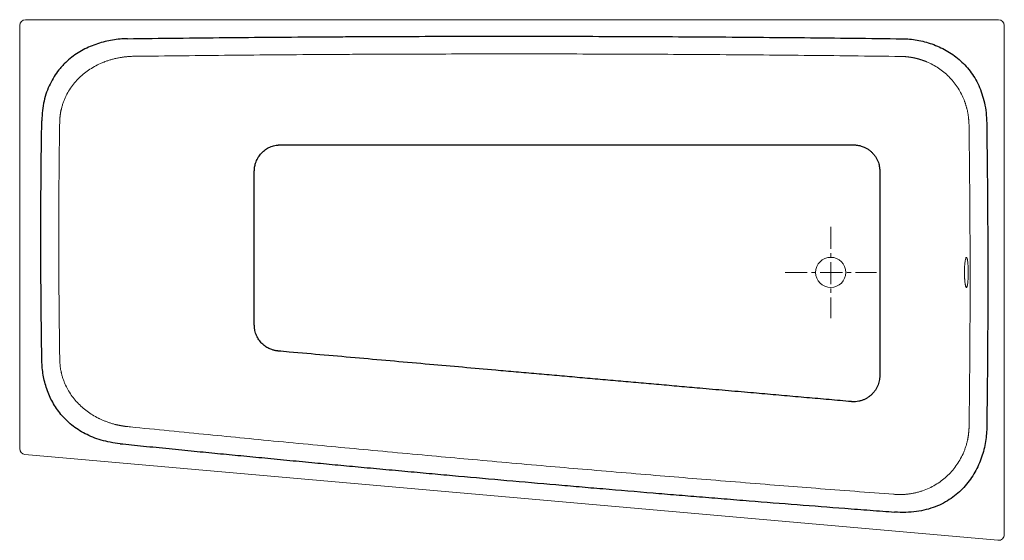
# Model space of a CAD drawing. Header units: millimetres. Extents: x 26636 to 28335, y 6960 to 7858.
import ezdxf

# ---------------------------------------------------------------- set-up
doc = ezdxf.new("R2010")
doc.units = ezdxf.units.MM
doc.header["$LTSCALE"] = 4
doc.header["$MEASUREMENT"] = 0
doc.linetypes.add('MITTE', pattern=[50.8, 31.75, -6.35, 6.35, -6.35])
doc.layers.get('0').update_dxf_attribs({"lineweight": 20})
doc.layers.add('Kontur 2', color=8, linetype='Continuous', lineweight=25)
doc.layers.add('mittellinien_aktuell', color=7, linetype='MITTE', lineweight=9)

msp = doc.modelspace()

# ---------------------------------------------------------------- linework, layer by layer
for p, q in [((28325.2, 7858), (26646.2, 7858)), ((26636.2, 7848), (26636.2, 7118.1)), ((28335.2, 6969.9), (28335.2, 7848)), ((26645.3, 7108.1), (28324.3, 6960))]:
    msp.add_line(p, q)
msp.add_circle((28035.7, 7422), 26)
for centre, start, end in [((26646.2, 7848), 90, 180), ((28325.2, 7848), 0, 90), ((26646.2, 7118.1), 180, 264.9575), ((28325.2, 6969.9), 264.9575, 0)]:
    msp.add_arc(centre, 10, start, end)
for points, knots in [([(28156.5, 7794.6), (28130, 7794.9), (28071.7, 7795.6), (27988.9, 7796.5), (27911.4, 7797.2), (27820.5, 7797.9), (27747.2, 7798.3), (27657, 7798.6), (27578.4, 7798.9), (27496.5, 7798.9), (27409, 7798.9), (27346.8, 7798.7), (27288.4, 7798.5), (27245.7, 7798.4), (27204.8, 7798.2), (27154, 7797.9), (27080.8, 7797.3), (26998.9, 7796.7), (26920.3, 7795.8), (26860.4, 7795.1), (26833.1, 7794.8)], [0, 0, 0, 0, 0.0625, 0.125, 0.1875, 0.25, 0.3125, 0.375, 0.4375, 0.5, 0.5625, 0.625, 0.65625, 0.6875, 0.71875, 0.75, 0.8125, 0.875, 0.9375, 1, 1, 1, 1]), ([(26705.3, 7681.3), (26705.3, 7681.6), (26705.3, 7682.3), (26705.3, 7683.3), (26705.4, 7684.4), (26705.4, 7685.4), (26705.5, 7686.4), (26705.6, 7687.5), (26705.6, 7688.5), (26705.7, 7689.5), (26705.8, 7690.6), (26705.9, 7691.6), (26706.1, 7692.6), (26706.2, 7693.7), (26706.3, 7694.7), (26706.5, 7695.7), (26706.7, 7696.7), (26706.8, 7697.7), (26707, 7698.8), (26707.2, 7699.8), (26707.4, 7700.8), (26707.6, 7701.8), (26707.8, 7702.8), (26708.1, 7703.8), (26708.7, 7706.4), (26709.8, 7710.5), (26711.7, 7716.1), (26713.9, 7721.6), (26717.2, 7728.8), (26722.1, 7737.4), (26729, 7747), (26736.9, 7755.9), (26745.5, 7763.8), (26755, 7771), (26765, 7777.2), (26773.9, 7781.7), (26779.7, 7784.2), (26782.3, 7785.1), (26783.1, 7785.5), (26783.6, 7785.6), (26784.7, 7786.1), (26787.6, 7787.1), (26792.2, 7788.6), (26797.8, 7790.2), (26803.6, 7791.5), (26808.3, 7792.5), (26811.8, 7793), (26814, 7793.4), (26816.3, 7793.7), (26818.6, 7793.9), (26820.9, 7794.2), (26823.3, 7794.4), (26825.7, 7794.5), (26828.1, 7794.7), (26830.6, 7794.8), (26832.3, 7794.8), (26833.1, 7794.8)], [0, 0, 0, 0, 0.00549, 0.010977, 0.016462, 0.021945, 0.027426, 0.032904, 0.03838, 0.043855, 0.049327, 0.054798, 0.060268, 0.065736, 0.071203, 0.076668, 0.082133, 0.087596, 0.093059, 0.098521, 0.103982, 0.109443, 0.114903, 0.120363, 0.125823, 0.156927, 0.188124, 0.219436, 0.250884, 0.312764, 0.375693, 0.437428, 0.500738, 0.561982, 0.625262, 0.687417, 0.718692, 0.726541, 0.730471, 0.732437, 0.734404, 0.750162, 0.78017, 0.810985, 0.842606, 0.875035, 0.886731, 0.898606, 0.910659, 0.922889, 0.935298, 0.947884, 0.960647, 0.973588, 0.986705, 1, 1, 1, 1]), ([(28156.5, 7794.6), (28156.8, 7794.6), (28157.5, 7794.6), (28158.5, 7794.5), (28159.6, 7794.5), (28160.6, 7794.4), (28161.6, 7794.4), (28162.7, 7794.3), (28163.7, 7794.3), (28164.7, 7794.2), (28165.7, 7794.1), (28166.7, 7794), (28167.8, 7793.9), (28168.8, 7793.8), (28169.8, 7793.7), (28170.8, 7793.5), (28171.8, 7793.4), (28172.8, 7793.2), (28173.8, 7793.1), (28174.8, 7792.9), (28175.8, 7792.8), (28176.8, 7792.6), (28177.8, 7792.4), (28178.8, 7792.2), (28179.7, 7792), (28180.7, 7791.8), (28181.7, 7791.6), (28182.7, 7791.3), (28183.6, 7791.1), (28184.6, 7790.9), (28185.6, 7790.6), (28186.5, 7790.4), (28187.5, 7790.1), (28188.4, 7789.8), (28189.4, 7789.5), (28190.3, 7789.2), (28191.3, 7789), (28192.2, 7788.6), (28193.2, 7788.3), (28194.1, 7788), (28195, 7787.7), (28195.9, 7787.4), (28196.9, 7787), (28197.8, 7786.7), (28198.7, 7786.3), (28199.6, 7786), (28200.5, 7785.6), (28204.7, 7783.9), (28211.9, 7780.4), (28221.8, 7774.4), (28231, 7767.6), (28239.5, 7759.9), (28247.2, 7751.4), (28254.1, 7742.2), (28260.1, 7732.3), (28263.7, 7724.7), (28265.7, 7719.9), (28266.4, 7718), (28267.1, 7716.1), (28267.8, 7714.1), (28268.5, 7712.2), (28269.1, 7710.2), (28269.7, 7708.2), (28270.2, 7706.2), (28270.7, 7704.2), (28271.2, 7702.2), (28271.7, 7700.2), (28272.1, 7698.1), (28272.5, 7696), (28272.8, 7694), (28273.1, 7691.9), (28273.4, 7689.8), (28273.6, 7687.7), (28273.8, 7685.5), (28274, 7683.4), (28274.1, 7681.3), (28274.2, 7679.1), (28274.2, 7677.7), (28274.3, 7677)], [0, 0, 0, 0, 0.0056116, 0.0112158, 0.0168127, 0.0224022, 0.0279844, 0.0335593, 0.0391268, 0.044687, 0.0502399, 0.0557855, 0.0613238, 0.0668547, 0.0723784, 0.0778947, 0.0834037, 0.0889055, 0.0944, 0.0998871, 0.105367, 0.1108397, 0.116305, 0.1217631, 0.1272139, 0.1326575, 0.1380938, 0.1435229, 0.1489447, 0.1543593, 0.1597666, 0.1651668, 0.1705597, 0.1759453, 0.1813238, 0.1866951, 0.1920591, 0.197416, 0.2027656, 0.2081081, 0.2134434, 0.2187715, 0.2240925, 0.2294063, 0.2347129, 0.2400123, 0.2453046, 0.2505898, 0.3134344, 0.3759838, 0.4382481, 0.5002381, 0.5622475, 0.624533, 0.6871053, 0.7499746, 0.761009, 0.7720746, 0.7831713, 0.7942993, 0.8054586, 0.8166493, 0.8278714, 0.8391249, 0.8504099, 0.8617265, 0.8730746, 0.8844544, 0.8958658, 0.9073089, 0.9187838, 0.9302905, 0.941829, 0.9533993, 0.9650015, 0.9766357, 0.9883019, 1, 1, 1, 1]), ([(26705.3, 7681.3), (26705, 7664.3), (26704.5, 7630.3), (26703.8, 7561.1), (26703.6, 7493), (26703.7, 7425.2), (26704.1, 7373.4), (26704.6, 7321.7), (26705.1, 7287.8), (26705.4, 7270.9)], [0, 0, 0, 0, 0.125, 0.25, 0.5, 0.625, 0.75, 0.875, 1, 1, 1, 1]), ([(28274.3, 7677), (28274.3, 7673.8), (28274.7, 7649.5), (28275.2, 7603.1), (28275.8, 7538.2), (28276.1, 7476.2), (28276.2, 7411.3), (28276.1, 7346.4), (28275.8, 7284.3), (28275.2, 7220), (28274.7, 7177.2), (28274.4, 7156.5)], [0.154246, 0.154246, 0.154246, 0.154246, 0.1666667, 0.25, 0.3333333, 0.4166667, 0.5, 0.5833333, 0.6666667, 0.75, 0.8314044, 0.8314044, 0.8314044, 0.8314044]), ([(28269.8, 7448), (28269.6, 7448), (28269.4, 7447.8), (28269.1, 7447.3), (28269, 7447.1), (28268.8, 7446.6), (28268.7, 7446.3), (28268.4, 7445.3), (28268.2, 7444.5), (28267.9, 7443.1), (28267.8, 7442.6), (28267.6, 7441.5), (28267.6, 7441), (28267.3, 7439.2), (28267.2, 7437.9), (28267, 7435.7), (28266.9, 7435), (28266.8, 7433.5), (28266.7, 7432), (28266.7, 7430.4), (28266.6, 7429.1), (28266.6, 7428.7), (28266.6, 7427.9), (28266.6, 7427.5), (28266.5, 7425.4), (28266.5, 7423.7), (28266.5, 7421.1), (28266.5, 7420.3), (28266.5, 7419), (28266.5, 7418.6), (28266.5, 7417.7), (28266.5, 7417.3), (28266.6, 7415.2), (28266.7, 7413.6), (28266.8, 7411.6), (28266.8, 7411.2), (28266.8, 7410.4), (28266.9, 7410), (28267, 7408.9), (28267, 7408.2), (28267.2, 7406.1), (28267.3, 7404.8), (28267.6, 7402.9), (28267.7, 7402.4), (28267.8, 7401.3), (28267.9, 7400.8), (28268.1, 7399.9), (28268.2, 7399.4), (28268.4, 7398.6), (28268.5, 7398.2), (28268.8, 7397.3), (28269, 7396.8), (28269.3, 7396.3), (28269.4, 7396.2), (28269.6, 7396), (28269.7, 7396), (28270, 7395.9), (28270.3, 7396.1), (28270.6, 7396.6), (28270.7, 7396.8), (28270.9, 7397.3), (28271.1, 7397.9), (28271.2, 7398.6), (28271.4, 7399.2), (28271.4, 7399.4), (28271.5, 7399.8), (28271.6, 7400.1), (28271.8, 7401.2), (28271.9, 7402.3), (28272.1, 7404.1), (28272.2, 7404.7), (28272.3, 7405.7), (28272.3, 7406.1), (28272.4, 7406.7), (28272.4, 7407.1), (28272.6, 7408.9), (28272.7, 7410.4), (28272.8, 7412.3), (28272.8, 7412.7), (28272.8, 7413.5), (28272.8, 7413.9), (28272.9, 7415.2), (28272.9, 7416), (28272.9, 7418.5), (28273, 7420.2), (28273, 7422.3), (28273, 7422.8), (28273, 7423.6), (28273, 7424.1), (28272.9, 7425.3), (28272.9, 7426.2), (28272.9, 7427.8), (28272.9, 7428.7), (28272.8, 7430.3), (28272.8, 7431.1), (28272.6, 7433.5), (28272.6, 7435), (28272.4, 7437.1), (28272.3, 7437.8), (28272.2, 7439.1), (28272.1, 7439.8), (28271.9, 7441.6), (28271.8, 7442.6), (28271.5, 7444), (28271.4, 7444.5), (28271.2, 7445.3), (28271.1, 7445.7), (28270.9, 7446.3), (28270.8, 7446.6), (28270.6, 7447.1), (28270.5, 7447.3), (28270.2, 7447.8), (28270, 7448), (28269.8, 7448)], [0, 0, 0, 0, 0.03125, 0.03125, 0.046875, 0.046875, 0.0625, 0.0625, 0.09375, 0.09375, 0.109375, 0.109375, 0.125, 0.125, 0.15625, 0.15625, 0.171875, 0.171875, 0.1875, 0.203125, 0.203125, 0.210937, 0.210937, 0.21875, 0.21875, 0.25, 0.25, 0.265625, 0.265625, 0.273437, 0.273437, 0.28125, 0.28125, 0.3125, 0.3125, 0.320312, 0.320312, 0.328125, 0.328125, 0.34375, 0.34375, 0.375, 0.375, 0.390625, 0.390625, 0.40625, 0.40625, 0.421875, 0.421875, 0.4375, 0.4375, 0.46875, 0.46875, 0.484375, 0.484375, 0.5, 0.5, 0.53125, 0.53125, 0.546875, 0.546875, 0.5625, 0.578125, 0.578125, 0.585937, 0.585937, 0.59375, 0.59375, 0.625, 0.625, 0.640625, 0.640625, 0.648437, 0.648437, 0.65625, 0.65625, 0.6875, 0.6875, 0.695312, 0.695312, 0.703125, 0.703125, 0.71875, 0.71875, 0.75, 0.75, 0.757812, 0.757812, 0.765625, 0.765625, 0.78125, 0.78125, 0.796875, 0.796875, 0.8125, 0.8125, 0.84375, 0.84375, 0.859375, 0.859375, 0.875, 0.875, 0.90625, 0.90625, 0.921875, 0.921875, 0.9375, 0.9375, 0.953125, 0.953125, 0.96875, 0.96875, 1, 1, 1, 1]), ([(26822.8, 7156), (26822.4, 7156), (26821.6, 7156.1), (26820.3, 7156.2), (26819.1, 7156.4), (26817.8, 7156.6), (26816.6, 7156.7), (26815.4, 7156.9), (26814.2, 7157.1), (26813, 7157.3), (26811.9, 7157.5), (26810.7, 7157.7), (26809.5, 7157.9), (26808.4, 7158.1), (26807.2, 7158.4), (26806.1, 7158.6), (26805, 7158.9), (26803.9, 7159.1), (26802.8, 7159.4), (26801.7, 7159.6), (26799.1, 7160.3), (26795.1, 7161.4), (26789.6, 7163.2), (26784.4, 7165.1), (26780.2, 7166.8), (26776.8, 7168.3), (26775, 7169.1), (26774, 7169.6), (26773.6, 7169.8), (26772.8, 7170.2), (26771.4, 7170.9), (26766.8, 7173.3), (26759.5, 7177.6), (26750.3, 7184.1), (26741.7, 7191.4), (26733.8, 7199.4), (26726.7, 7208.1), (26720.6, 7217.5), (26716.2, 7225.7), (26713.2, 7232.6), (26711.2, 7237.9), (26709.5, 7243.2), (26708.4, 7247.5), (26707.7, 7250.6), (26707.3, 7252.6), (26706.9, 7254.7), (26706.6, 7256.7), (26706.3, 7258.7), (26706.1, 7260.7), (26705.9, 7262.7), (26705.7, 7264.8), (26705.6, 7266.8), (26705.5, 7268.8), (26705.4, 7270.2), (26705.4, 7270.9)], [0, 0, 0, 0, 0.0070328, 0.0140179, 0.0209553, 0.0278448, 0.0346866, 0.0414806, 0.0482267, 0.0549249, 0.0615753, 0.0681777, 0.0747323, 0.0812389, 0.0876975, 0.0941082, 0.1004708, 0.1067855, 0.1130521, 0.1192707, 0.1254413, 0.1578985, 0.1895677, 0.2204487, 0.2505417, 0.2661827, 0.2816547, 0.2835996, 0.2855447, 0.2894351, 0.2972178, 0.3127934, 0.3753439, 0.4388172, 0.5002881, 0.5636567, 0.6254469, 0.6882907, 0.7500233, 0.7815573, 0.8129219, 0.8441346, 0.875213, 0.8865719, 0.8979251, 0.9092736, 0.9206183, 0.9319601, 0.9432998, 0.9546384, 0.9659769, 0.977316, 0.9886567, 1, 1, 1, 1]), ([(28146.1, 7039.2), (28145.5, 7039.2), (28123.4, 7040.9), (28077.1, 7044.4), (28008.4, 7049.7), (27928.4, 7056), (27831.2, 7063.9), (27731.1, 7072.1), (27634, 7080.3), (27553.9, 7087.2), (27485.4, 7093.2), (27416.8, 7099.3), (27336.8, 7106.5), (27239.7, 7115.5), (27139.8, 7124.9), (27042.7, 7134.2), (26962.8, 7142), (26894.3, 7148.8), (26847.2, 7153.5), (26824.3, 7155.8), (26822.8, 7156)], [0.0821276, 0.0821276, 0.0821276, 0.0821276, 0.0833333, 0.125, 0.1666667, 0.2083333, 0.2916667, 0.3333333, 0.4166667, 0.4583333, 0.5, 0.5416667, 0.5833333, 0.6666667, 0.7083333, 0.7916667, 0.8333333, 0.875, 0.9166667, 0.9195436, 0.9195436, 0.9195436, 0.9195436]), ([(28274.4, 7156.5), (28274.4, 7156.2), (28274.4, 7155.4), (28274.4, 7154.3), (28274.3, 7153.2), (28274.3, 7152), (28274.2, 7150.9), (28274.1, 7149.8), (28274.1, 7148.7), (28274, 7147.6), (28273.9, 7146.4), (28273.7, 7145.3), (28273.6, 7144.2), (28273.5, 7143.1), (28273.3, 7142), (28273.2, 7140.9), (28273, 7139.9), (28272.9, 7138.8), (28272.7, 7137.7), (28272.5, 7136.6), (28272.3, 7135.5), (28272.1, 7134.5), (28271.9, 7133.4), (28271.3, 7130.7), (28270.2, 7126.3), (28268.4, 7120.5), (28266.4, 7114.8), (28263.2, 7107.3), (28258.6, 7098.2), (28252, 7088), (28244.4, 7078.5), (28235.8, 7069.8), (28226.4, 7062.1), (28216.3, 7055.3), (28205.5, 7049.7), (28196.1, 7045.9), (28188.4, 7043.5), (28182.5, 7041.9), (28176.5, 7040.7), (28171.8, 7040), (28168.4, 7039.6), (28166.4, 7039.4), (28164.4, 7039.2), (28162.4, 7039), (28160.4, 7038.9), (28158.4, 7038.9), (28156.4, 7038.8), (28154.3, 7038.8), (28152.3, 7038.9), (28150.2, 7038.9), (28148.2, 7039), (28146.8, 7039.1), (28146.1, 7039.2)], [0, 0, 0, 0, 0.005807, 0.011602, 0.017387, 0.02316, 0.028923, 0.034675, 0.040416, 0.046146, 0.051865, 0.057573, 0.06327, 0.068957, 0.074632, 0.080297, 0.08595, 0.091593, 0.097225, 0.102846, 0.108456, 0.114055, 0.119644, 0.125222, 0.156873, 0.18831, 0.219532, 0.250541, 0.313169, 0.375317, 0.437829, 0.500185, 0.562698, 0.62537, 0.68739, 0.749889, 0.780879, 0.812081, 0.843497, 0.875129, 0.885335, 0.895577, 0.905855, 0.91617, 0.926521, 0.936909, 0.947333, 0.957793, 0.96829, 0.978823, 0.989393, 1, 1, 1, 1])]:
    msp.add_open_spline(points, degree=3, knots=knots)
at = {"layer": 'Kontur 2'}
for points, knots in [([(26822.3, 7825.2), (26818.1, 7825.2), (26809.5, 7824.7), (26796.4, 7823.1), (26783.4, 7820.4), (26770.6, 7816.7), (26758, 7811.9), (26745.8, 7806.1), (26734.2, 7799.2), (26723.2, 7791.1), (26714.7, 7783.4), (26708.4, 7776.7), (26702.3, 7769.6), (26695.5, 7759.9), (26688.4, 7747.2), (26682.5, 7733.2), (26678.1, 7717.9), (26675.3, 7701.4), (26674.5, 7689.5), (26674.4, 7683.4)], [0, 0, 0, 0, 0.0625, 0.125, 0.1875, 0.25, 0.3125, 0.375, 0.4375, 0.5, 0.5625, 0.59375, 0.625, 0.6875, 0.75, 0.8125, 0.875, 0.9375, 1, 1, 1, 1]), ([(26822.3, 7825.2), (26849.4, 7825.6), (26909.3, 7826.3), (26990.6, 7827.1), (27071.3, 7827.8), (27146.3, 7828.4), (27198.6, 7828.7), (27238.1, 7828.9), (27281.9, 7829.1), (27340.8, 7829.3), (27404.5, 7829.4), (27491.4, 7829.5), (27575.7, 7829.4), (27653.9, 7829.2), (27745.6, 7828.8), (27819.5, 7828.4), (27911.3, 7827.7), (27989.4, 7827), (28073.4, 7826.1), (28132.1, 7825.4), (28158.8, 7825.1)], [0, 0, 0, 0, 0.0625, 0.125, 0.1875, 0.25, 0.28125, 0.3125, 0.34375, 0.375, 0.4375, 0.5, 0.5625, 0.625, 0.6875, 0.75, 0.8125, 0.875, 0.9375, 1, 1, 1, 1]), ([(26674.5, 7269.6), (26674.2, 7286.7), (26673.7, 7320.9), (26673.2, 7373.1), (26672.8, 7424.9), (26672.6, 7493.7), (26672.9, 7562.3), (26673.6, 7632), (26674.1, 7666.3), (26674.4, 7683.4)], [0, 0, 0, 0, 0.125, 0.25, 0.375, 0.5, 0.75, 0.875, 1, 1, 1, 1]), ([(27041.1, 7597), (27041.1, 7597.2), (27041.1, 7597.3), (27041.1, 7597.6), (27041.1, 7597.8), (27041.2, 7598.2), (27041.2, 7598.4), (27041.2, 7598.9), (27041.2, 7599.2), (27041.2, 7599.7), (27041.2, 7600), (27041.3, 7600.9), (27041.4, 7601.5), (27041.6, 7603.2), (27041.7, 7604.2), (27042.1, 7606.4), (27042.4, 7607.5), (27043, 7610), (27043.5, 7611.4), (27044.5, 7614.2), (27045.1, 7615.6), (27046.5, 7618.3), (27047.2, 7619.6), (27048.8, 7622.1), (27049.7, 7623.3), (27051.5, 7625.7), (27052.5, 7626.9), (27054.5, 7629), (27055.6, 7630.1), (27057.9, 7632), (27059.1, 7632.9), (27061.5, 7634.7), (27062.8, 7635.5), (27065.4, 7636.9), (27066.7, 7637.6), (27069.5, 7638.8), (27070.9, 7639.3), (27073.7, 7640.2), (27075.2, 7640.6), (27077.9, 7641.2), (27079.1, 7641.4), (27080.8, 7641.6), (27081.2, 7641.7), (27082.1, 7641.8), (27082.4, 7641.8), (27083.1, 7641.9), (27083.3, 7641.9), (27084, 7641.9), (27084.3, 7641.9), (27085.1, 7641.9), (27085.4, 7642), (27085.8, 7642), (27085.9, 7642), (27086, 7642)], [0, 0, 0, 0, 0.007503, 0.007503, 0.015121, 0.015121, 0.022739, 0.022739, 0.03531, 0.03531, 0.047881, 0.047881, 0.072476, 0.072476, 0.119005, 0.119005, 0.165534, 0.165534, 0.229093, 0.229093, 0.292653, 0.292653, 0.356213, 0.356213, 0.419772, 0.419772, 0.483332, 0.483332, 0.546892, 0.546892, 0.610451, 0.610451, 0.674011, 0.674011, 0.737571, 0.737571, 0.80113, 0.80113, 0.86469, 0.86469, 0.916995, 0.916995, 0.936942, 0.936942, 0.952333, 0.952333, 0.96434, 0.96434, 0.97938, 0.97938, 0.99442, 0.99442, 1, 1, 1, 1]), ([(27086.1, 7642), (27124, 7642), (27161.9, 7642), (27228.8, 7642), (27257.8, 7642), (27315.8, 7642), (27344.8, 7642), (27402.9, 7642), (27431.9, 7642), (27490, 7642), (27519, 7642), (27571.1, 7642), (27594.3, 7642), (27634.1, 7642), (27650.8, 7642), (27680.8, 7642), (27694.1, 7642), (27720.8, 7642), (27734.1, 7642), (27760.8, 7642), (27774.1, 7642), (27800.7, 7642), (27814.1, 7642), (27840.7, 7642), (27854, 7642), (27880.7, 7642), (27894, 7642), (27920.7, 7642), (27934, 7642), (27960.7, 7642), (27974, 7642), (27996.1, 7642), (28004.9, 7642), (28021, 7642), (28028.4, 7642), (28043.2, 7642), (28050.6, 7642), (28063.7, 7642), (28069.5, 7642), (28075.2, 7642)], [0, 0, 0, 0, 0.1148879, 0.1148879, 0.2029286, 0.2029286, 0.2909692, 0.2909692, 0.3790099, 0.3790099, 0.4670505, 0.4670505, 0.5371586, 0.5371586, 0.5878094, 0.5878094, 0.6282254, 0.6282254, 0.6686415, 0.6686415, 0.7090575, 0.7090575, 0.7494736, 0.7494736, 0.7898896, 0.7898896, 0.8303056, 0.8303056, 0.8707217, 0.8707217, 0.9111377, 0.9111377, 0.9377517, 0.9377517, 0.9601304, 0.9601304, 0.982509, 0.982509, 1, 1, 1, 1]), ([(28075.3, 7642), (28075.4, 7642), (28075.6, 7642), (28075.9, 7642), (28076.1, 7642), (28076.5, 7641.9), (28076.7, 7641.9), (28077.1, 7641.9), (28077.4, 7641.9), (28078, 7641.9), (28078.3, 7641.9), (28079.2, 7641.8), (28079.8, 7641.7), (28081.4, 7641.5), (28082.5, 7641.4), (28085.3, 7640.9), (28086.9, 7640.5), (28090.6, 7639.3), (28092.7, 7638.5), (28096.3, 7636.8), (28097.8, 7636), (28100.6, 7634.1), (28102, 7633.2), (28104.7, 7631), (28105.9, 7629.9), (28108.3, 7627.5), (28109.5, 7626.2), (28111.6, 7623.5), (28112.6, 7622.2), (28114.4, 7619.3), (28115.2, 7617.8), (28116.6, 7614.7), (28117.3, 7613.1), (28118.3, 7610.2), (28118.7, 7608.9), (28119.3, 7606.2), (28119.6, 7604.8), (28119.8, 7602.9), (28119.9, 7602.3), (28120, 7601.3), (28120.1, 7600.9), (28120.1, 7600.1), (28120.2, 7599.8), (28120.2, 7599.1), (28120.2, 7598.8), (28120.2, 7598), (28120.2, 7597.6), (28120.2, 7597.2), (28120.2, 7597.2), (28120.2, 7597.1)], [0, 0, 0, 0, 0.007491, 0.007491, 0.015096, 0.015096, 0.022701, 0.022701, 0.035134, 0.035134, 0.047568, 0.047568, 0.072383, 0.072383, 0.119584, 0.119584, 0.189806, 0.189806, 0.28522, 0.28522, 0.357385, 0.357385, 0.429551, 0.429551, 0.501716, 0.501716, 0.573882, 0.573882, 0.646047, 0.646047, 0.718213, 0.718213, 0.790378, 0.790378, 0.849141, 0.849141, 0.907904, 0.907904, 0.931692, 0.931692, 0.950899, 0.950899, 0.964991, 0.964991, 0.979084, 0.979084, 0.995845, 0.995845, 1, 1, 1, 1]), ([(27041.1, 7331.2), (27041.1, 7377.5), (27041.1, 7423.8), (27041.1, 7512.4), (27041.1, 7554.7), (27041.1, 7597)], [0, 0, 0, 0, 0.522772, 0.522772, 1, 1, 1, 1]), ([(28120.2, 7597), (28120.2, 7569.9), (28120.2, 7542.8), (28120.2, 7508.5), (28120.2, 7501.2), (28120.2, 7493.8)], [0, 0, 0, 0, 0.787152, 0.787152, 1, 1, 1, 1]), ([(28120.2, 7493.8), (28120.2, 7486.7), (28120.2, 7479.5), (28120.2, 7465.2), (28120.2, 7458.1), (28120.2, 7434.1), (28120.2, 7417.2), (28120.2, 7389.9), (28120.2, 7379.4), (28120.2, 7362.6), (28120.2, 7356.4), (28120.2, 7350.1)], [0, 0, 0, 0, 0.149183, 0.149183, 0.298366, 0.298366, 0.649911, 0.649911, 0.868793, 0.868793, 1, 1, 1, 1]), ([(28120.2, 7350.1), (28120.2, 7338.5), (28120.2, 7326.9), (28120.2, 7303.7), (28120.2, 7292.1), (28120.2, 7268.3), (28120.2, 7256.1), (28120.2, 7243.9)], [0, 0, 0, 0, 0.327864, 0.327864, 0.655728, 0.655728, 1, 1, 1, 1]), ([(27082.1, 7286.4), (27082, 7286.4), (27081.8, 7286.4), (27081.5, 7286.5), (27081.3, 7286.5), (27080.9, 7286.5), (27080.7, 7286.5), (27080.3, 7286.6), (27080.1, 7286.6), (27079.6, 7286.7), (27079.3, 7286.7), (27078.7, 7286.8), (27078.3, 7286.9), (27077.4, 7287.1), (27076.8, 7287.2), (27075.3, 7287.5), (27074.4, 7287.8), (27072.7, 7288.3), (27071.9, 7288.5), (27069.9, 7289.2), (27068.7, 7289.7), (27066.5, 7290.7), (27065.4, 7291.3), (27062.2, 7293), (27060.2, 7294.4), (27057.3, 7296.6), (27056.4, 7297.4), (27054.7, 7299), (27053.8, 7299.9), (27052.1, 7301.8), (27051.2, 7302.8), (27049.5, 7305), (27048.7, 7306.2), (27047.3, 7308.5), (27046.6, 7309.7), (27044.6, 7313.6), (27043.5, 7316.4), (27042.3, 7320.8), (27042, 7322.3), (27041.6, 7324.4), (27041.6, 7325.1), (27041.4, 7326.3), (27041.4, 7326.8), (27041.3, 7327.7), (27041.3, 7328), (27041.2, 7328.7), (27041.2, 7329.1), (27041.2, 7329.6), (27041.2, 7329.7), (27041.2, 7330), (27041.2, 7330.2), (27041.1, 7330.5), (27041.1, 7330.8), (27041.1, 7331), (27041.1, 7331), (27041.1, 7331.1)], [0, 0, 0, 0, 0.007966, 0.007966, 0.016689, 0.016689, 0.025411, 0.025411, 0.034134, 0.034134, 0.048527, 0.048527, 0.062921, 0.062921, 0.091767, 0.091767, 0.131575, 0.131575, 0.171383, 0.171383, 0.226901, 0.226901, 0.282419, 0.282419, 0.391258, 0.391258, 0.444743, 0.444743, 0.498229, 0.498229, 0.560476, 0.560476, 0.622723, 0.622723, 0.68497, 0.68497, 0.819098, 0.819098, 0.888378, 0.888378, 0.91731, 0.91731, 0.94163, 0.94163, 0.957194, 0.957194, 0.972758, 0.972758, 0.978991, 0.978991, 0.985224, 0.985224, 0.997691, 0.997691, 1, 1, 1, 1]), ([(28071.3, 7199.1), (28064.9, 7199.7), (28058.4, 7200.3), (28045.6, 7201.4), (28039.2, 7202), (28026.3, 7203.1), (28019.9, 7203.7), (28007, 7204.8), (28000.6, 7205.4), (27987.8, 7206.5), (27981.3, 7207.1), (27968.5, 7208.2), (27962.1, 7208.8), (27949.2, 7209.9), (27942.8, 7210.5), (27929.9, 7211.6), (27923.5, 7212.2), (27910.7, 7213.3), (27904.2, 7213.9), (27883.1, 7215.7), (27868.4, 7217), (27839.1, 7219.6), (27824.4, 7220.9), (27797.9, 7223.2), (27786.2, 7224.3), (27762.7, 7226.3), (27751, 7227.4), (27727.5, 7229.4), (27715.8, 7230.5), (27692.3, 7232.6), (27680.6, 7233.6), (27657.1, 7235.7), (27645.4, 7236.7), (27621.9, 7238.8), (27610.1, 7239.8), (27586.7, 7241.9), (27574.9, 7242.9), (27551.5, 7245), (27539.7, 7246), (27516.2, 7248.1), (27504.5, 7249.1), (27481, 7251.2), (27469.3, 7252.2), (27438.6, 7254.9), (27419.6, 7256.6), (27381.5, 7260), (27362.5, 7261.7), (27303.1, 7266.9), (27262.8, 7270.5), (27182, 7277.6), (27141.6, 7281.1), (27094.9, 7285.3), (27088.5, 7285.8), (27082.2, 7286.4)], [0, 0, 0, 0, 0.019482, 0.019482, 0.038964, 0.038964, 0.058446, 0.058446, 0.077928, 0.077928, 0.097411, 0.097411, 0.116893, 0.116893, 0.136375, 0.136375, 0.155857, 0.155857, 0.175339, 0.175339, 0.21988, 0.21988, 0.26442, 0.26442, 0.300019, 0.300019, 0.335619, 0.335619, 0.371218, 0.371218, 0.406817, 0.406817, 0.442416, 0.442416, 0.478015, 0.478015, 0.513615, 0.513615, 0.549214, 0.549214, 0.584813, 0.584813, 0.620412, 0.620412, 0.678065, 0.678065, 0.735718, 0.735718, 0.858232, 0.858232, 0.980747, 0.980747, 1, 1, 1, 1]), ([(28120.2, 7243.9), (28120.2, 7243.7), (28120.2, 7243.6), (28120.2, 7243.2), (28120.2, 7243), (28120.2, 7242.6), (28120.2, 7242.4), (28120.2, 7241.7), (28120.2, 7241.2), (28120.1, 7240.1), (28120, 7239.5), (28119.9, 7238.5), (28119.8, 7237.9), (28119.5, 7235.8), (28119.2, 7234.2), (28118.4, 7231.1), (28117.9, 7229.5), (28116.7, 7226.3), (28116, 7224.8), (28114.5, 7221.8), (28113.6, 7220.4), (28111.8, 7217.6), (28110.8, 7216.3), (28108.6, 7213.7), (28107.4, 7212.5), (28105, 7210.2), (28103.7, 7209.1), (28101.1, 7207.1), (28099.7, 7206.1), (28096.8, 7204.4), (28095.3, 7203.6), (28092.3, 7202.3), (28090.7, 7201.7), (28087.4, 7200.6), (28085.7, 7200.1), (28082.2, 7199.5), (28080.4, 7199.2), (28078.1, 7199), (28077.5, 7199), (28076.4, 7199), (28075.8, 7198.9), (28074.9, 7198.9), (28074.7, 7198.9), (28074.1, 7199), (28073.8, 7199), (28073.3, 7199), (28073.1, 7199), (28072.8, 7199), (28072.6, 7199), (28072.3, 7199), (28072.2, 7199), (28071.8, 7199.1), (28071.6, 7199.1), (28071.4, 7199.1)], [0, 0, 0, 0, 0.0072811, 0.0072811, 0.0149455, 0.0149455, 0.0226099, 0.0226099, 0.0444844, 0.0444844, 0.0663589, 0.0663589, 0.0882334, 0.0882334, 0.1526377, 0.1526377, 0.2198792, 0.2198792, 0.2871207, 0.2871207, 0.3543622, 0.3543622, 0.4216037, 0.4216037, 0.4888452, 0.4888452, 0.5560867, 0.5560867, 0.6233282, 0.6233282, 0.6905697, 0.6905697, 0.7578112, 0.7578112, 0.8293436, 0.8293436, 0.900876, 0.900876, 0.924142, 0.924142, 0.947408, 0.947408, 0.9585563, 0.9585563, 0.9710782, 0.9710782, 0.9776073, 0.9776073, 0.9833688, 0.9833688, 0.9891304, 0.9891304, 1, 1, 1, 1]), ([(26809.5, 7126.6), (26816.1, 7126), (26829.5, 7124.6), (26850.2, 7122.5), (26871.8, 7120.3), (26901, 7117.4), (26936.4, 7113.9), (26977.7, 7109.8), (27018.2, 7105.9), (27059.8, 7101.9), (27102.3, 7097.8), (27144.5, 7093.8), (27185.4, 7089.9), (27226.3, 7086.1), (27268.4, 7082.2), (27310.9, 7078.3), (27352.6, 7074.5), (27407.6, 7069.5), (27477.2, 7063.3), (27546.7, 7057.2), (27601.9, 7052.4), (27657.7, 7047.7), (27713.5, 7043), (27769.2, 7038.3), (27810.1, 7035), (27852, 7031.6), (27908.2, 7027), (27977.6, 7021.5), (28040, 7016.7), (28082, 7013.4), (28103.7, 7011.8), (28125, 7010.1), (28139.1, 7009.1), (28145.9, 7008.6)], [0, 0, 0, 0, 0.014757, 0.030233, 0.046428, 0.063342, 0.09584, 0.126005, 0.156068, 0.186857, 0.219443, 0.251642, 0.281518, 0.31137, 0.34351, 0.376068, 0.406913, 0.437049, 0.499631, 0.563089, 0.593026, 0.623476, 0.688317, 0.718397, 0.748286, 0.78011, 0.812504, 0.874178, 0.935967, 0.952309, 0.968375, 0.98468, 1, 1, 1, 1])]:
    msp.add_open_spline(points, degree=3, knots=knots, dxfattribs=at)
for points in [[(28158.8, 7825.1), (28163.1, 7825), (28171.7, 7824.6), (28184.8, 7822.9), (28197.7, 7820.1), (28210.5, 7816.2), (28222.9, 7811.3), (28234.9, 7805.2), (28246.4, 7798.1), (28257.2, 7789.7), (28267.2, 7780.2), (28276.3, 7769.5), (28284.3, 7757.7), (28291.2, 7744.6), (28296.9, 7730.2), (28301.2, 7714.6), (28303.9, 7697.7), (28304.7, 7685.6), (28304.8, 7679.3)], [(28304.8, 7679.3), (28305.1, 7657.7), (28305.6, 7613.7), (28306.3, 7546.8), (28306.6, 7483.1), (28306.8, 7416.9), (28306.7, 7350.1), (28306.3, 7286.5), (28305.8, 7220), (28305.2, 7175.7), (28304.9, 7154)], [(26809.5, 7126.6), (26803.7, 7127.2), (26792.4, 7128.8), (26776.8, 7132.6), (26762.3, 7137.5), (26749, 7143.6), (26736.9, 7150.6), (26725.9, 7158.6), (26716.1, 7167.4), (26707.3, 7177), (26699.6, 7187.2), (26693, 7198), (26687.4, 7209.2), (26682.8, 7220.9), (26679.2, 7232.9), (26676.7, 7245), (26675, 7257.3), (26674.6, 7265.5), (26674.5, 7269.6)], [(28304.9, 7154), (28304.9, 7149.5), (28304.4, 7140.5), (28302.4, 7126.8), (28299.3, 7113.2), (28295, 7099.8), (28289.5, 7086.7), (28282.8, 7074.2), (28274.8, 7062.3), (28265.6, 7051.1), (28255.2, 7041), (28243.5, 7031.9), (28230.5, 7024), (28216.2, 7017.5), (28200.7, 7012.5), (28183.8, 7009.2), (28165.6, 7007.7), (28152.6, 7008.1), (28145.9, 7008.6)]]:
    msp.add_open_spline(points, degree=3, dxfattribs=at)
at = {"layer": 'mittellinien_aktuell', "ltscale": 0.3}
for p, q in [((28035.7, 7500.9), (28035.7, 7343)), ((27956.8, 7422), (28114.7, 7422))]:
    msp.add_line(p, q, dxfattribs=at)

doc.saveas('drawing.dxf')
